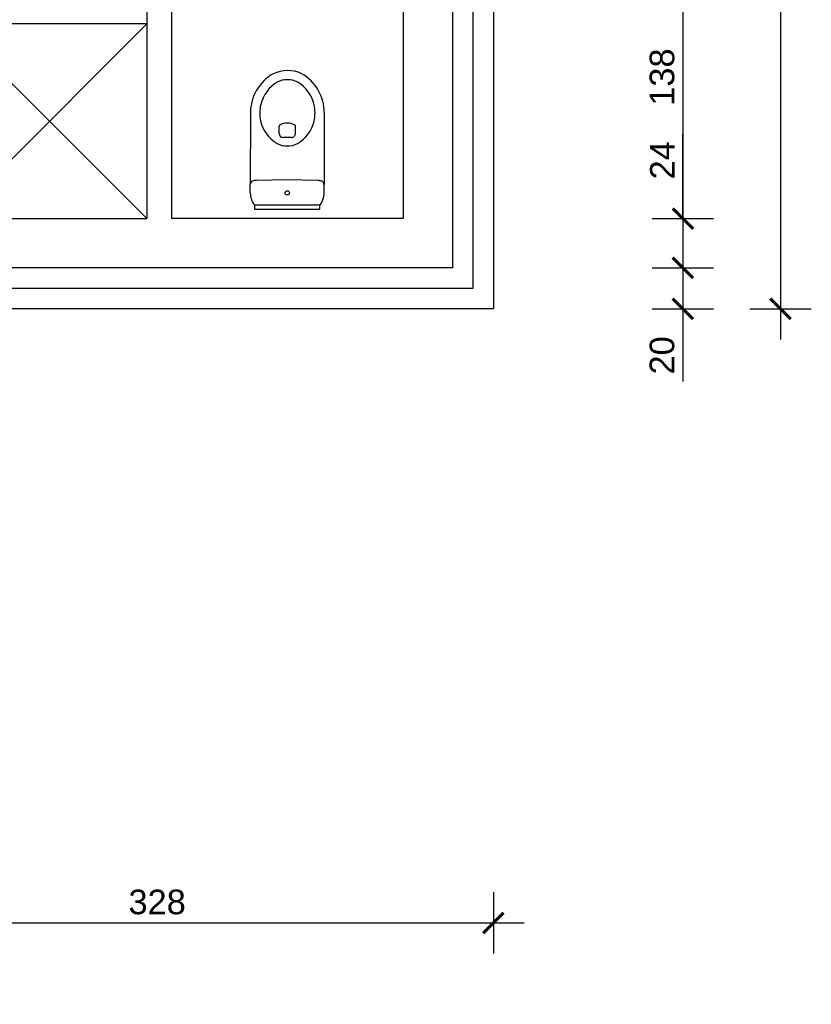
# Model space of a CAD drawing. Header units: millimetres. Extents: x 81517 to 87101, y -14750 to -11780.
# Tile 12 of 20: x 83952 to 84338, y -13735 to -13255. Entities that reach past the tile are written whole.
import ezdxf

# ---------------------------------------------------------------- set-up
doc = ezdxf.new("R2010")
doc.units = ezdxf.units.MM
doc.header["$LTSCALE"] = 100
doc.header["$MEASUREMENT"] = 0
doc.linetypes.add('DASHED', pattern=[0.75, 0.5, -0.25])
for name, color, linetype in [('Warstwa1', 1, 'Continuous'), ('WENTYLACJAPRZER', 1, 'DASHED'), ('WYMIARY', 1, 'Continuous'), ('wyposażenie', 4, 'Continuous')]:
    doc.layers.add(name, color=color, linetype=linetype)
doc.styles.add('styl1', font='ARIAL.TTF', dxfattribs={"height": 12})
doc.linetypes.add('BATTING', pattern='A,0.0001,-0.1,[134,ltypeshp.shx,S=0.1,R=0,X=-0.1,Y=0],-0.2,[134,ltypeshp.shx,S=0.1,R=180,X=0.1,Y=0],-0.1', length=0.4001)
doc.dimstyles.new('2222', dxfattribs={"dimtxt": 12, "dimasz": 10, "dimexe": 15, "dimexo": 15, "dimgap": 4, "dimtad": 1, "dimtxsty": 'styl1', "dimblk": 'ARCHTICK', "dimcen": 2.5, "dimdle": 15, "dimclrd": 1, "dimclre": 1, "dimclrt": 4, "dimadec": 0, "dimazin": 0, "dimtfac": 1, "dimtmove": 0, "dimatfit": 3, "dimldrblk": 'ARCHTICK', "dimfxl": 15, "dimfxlon": 1, "dimlwd": 25, "dimlwe": 25, "dimarcsym": 0})

# ---------------------------------------------------------------- blocks, each defined once
blk = doc.blocks.new('_ArchTick')
at = {"layer": 'Warstwa1', "color": 0, "const_width": 0.15}
blk.add_lwpolyline([(-0.5, -0.5), (0.5, 0.5)], dxfattribs=at)
blk = doc.blocks.new('*D408')
at = {"layer": 'Defpoints', "color": 0, "linetype": 'ByBlock'}
for p in [(83918.57, -13416.22), (84013.57, -13416.22), (84013.57, -13785.94)]:
    blk.add_point(p, dxfattribs=at)
at = {"layer": 'WYMIARY', "color": 1, "linetype": 'ByBlock', "lineweight": 25}
for p, q in [((83918.57, -13770.94), (83918.57, -13800.94)), ((84013.57, -13770.94), (84013.57, -13800.94)), ((83903.57, -13785.94), (84028.57, -13785.94))]:
    blk.add_line(p, q, dxfattribs=at)
at = {"layer": 'WYMIARY', "color": 1, "linetype": 'ByBlock', "lineweight": 25, "xscale": 10, "yscale": 10, "zscale": 10, "rotation": 180}
blk.add_blockref('_ArchTick', (83918.57, -13785.94), dxfattribs=at)
at = {"layer": 'WYMIARY', "color": 1, "linetype": 'ByBlock', "lineweight": 25, "xscale": 10, "yscale": 10, "zscale": 10}
blk.add_blockref('_ArchTick', (84013.57, -13785.94), dxfattribs=at)
at = {"layer": 'WYMIARY', "color": 4, "linetype": 'ByBlock', "insert": (83966.07, -13775.81), "char_height": 12, "attachment_point": 5, "style": 'styl1'}
blk.add_mtext('95', dxfattribs=at)
blk = doc.blocks.new('*D409')
at = {"layer": 'Defpoints', "color": 0, "linetype": 'ByBlock'}
for p in [(84013.57, -13416.22), (84025.57, -13416.22), (84025.57, -13785.94)]:
    blk.add_point(p, dxfattribs=at)
at = {"layer": 'WYMIARY', "color": 1, "linetype": 'ByBlock', "lineweight": 25}
for p, q in [((84013.57, -13770.94), (84013.57, -13800.94)), ((84025.57, -13770.94), (84025.57, -13800.94)), ((83998.57, -13785.94), (84040.57, -13785.94))]:
    blk.add_line(p, q, dxfattribs=at)
at = {"layer": 'WYMIARY', "color": 1, "linetype": 'ByBlock', "lineweight": 25, "xscale": 10, "yscale": 10, "zscale": 10, "rotation": 180}
blk.add_blockref('_ArchTick', (84013.57, -13785.94), dxfattribs=at)
at = {"layer": 'WYMIARY', "color": 1, "linetype": 'ByBlock', "lineweight": 25, "xscale": 10, "yscale": 10, "zscale": 10}
blk.add_blockref('_ArchTick', (84025.57, -13785.94), dxfattribs=at)
at = {"layer": 'WYMIARY', "color": 4, "linetype": 'ByBlock', "insert": (84018.83, -13775.91), "char_height": 12, "attachment_point": 5, "style": 'styl1'}
blk.add_mtext('12', dxfattribs=at)
blk = doc.blocks.new('*D410')
at = {"layer": 'Defpoints', "color": 0, "linetype": 'ByBlock'}
for p in [(84025.57, -13416.22), (84138.57, -13416.22), (84138.57, -13785.94)]:
    blk.add_point(p, dxfattribs=at)
at = {"layer": 'WYMIARY', "color": 1, "linetype": 'ByBlock', "lineweight": 25}
for p, q in [((84025.57, -13770.94), (84025.57, -13800.94)), ((84138.57, -13770.94), (84138.57, -13800.94)), ((84010.57, -13785.94), (84153.57, -13785.94))]:
    blk.add_line(p, q, dxfattribs=at)
at = {"layer": 'WYMIARY', "color": 1, "linetype": 'ByBlock', "lineweight": 25, "xscale": 10, "yscale": 10, "zscale": 10, "rotation": 180}
blk.add_blockref('_ArchTick', (84025.57, -13785.94), dxfattribs=at)
at = {"layer": 'WYMIARY', "color": 1, "linetype": 'ByBlock', "lineweight": 25, "xscale": 10, "yscale": 10, "zscale": 10}
blk.add_blockref('_ArchTick', (84138.57, -13785.94), dxfattribs=at)
at = {"layer": 'WYMIARY', "color": 4, "linetype": 'ByBlock', "insert": (84082.07, -13775.81), "char_height": 12, "attachment_point": 5, "style": 'styl1'}
blk.add_mtext('113', dxfattribs=at)
blk = doc.blocks.new('*D411')
at = {"layer": 'Defpoints', "color": 0, "linetype": 'ByBlock'}
for p in [(84138.57, -13416.22), (84162.57, -13416.22), (84162.57, -13785.94)]:
    blk.add_point(p, dxfattribs=at)
at = {"layer": 'WYMIARY', "color": 1, "linetype": 'ByBlock', "lineweight": 25}
for p, q in [((84138.57, -13770.94), (84138.57, -13800.94)), ((84162.57, -13770.94), (84162.57, -13800.94)), ((84123.57, -13785.94), (84177.57, -13785.94))]:
    blk.add_line(p, q, dxfattribs=at)
at = {"layer": 'WYMIARY', "color": 1, "linetype": 'ByBlock', "lineweight": 25, "xscale": 10, "yscale": 10, "zscale": 10, "rotation": 180}
blk.add_blockref('_ArchTick', (84138.57, -13785.94), dxfattribs=at)
at = {"layer": 'WYMIARY', "color": 1, "linetype": 'ByBlock', "lineweight": 25, "xscale": 10, "yscale": 10, "zscale": 10}
blk.add_blockref('_ArchTick', (84162.57, -13785.94), dxfattribs=at)
at = {"layer": 'WYMIARY', "color": 4, "linetype": 'ByBlock', "insert": (84153.57, -13775.91), "char_height": 12, "attachment_point": 5, "style": 'styl1'}
blk.add_mtext('24', dxfattribs=at)
blk = doc.blocks.new('*D412')
at = {"layer": 'Defpoints', "color": 0, "linetype": 'ByBlock'}
for p in [(84162.57, -13440.22), (84182.57, -13440.22), (84182.57, -13785.94)]:
    blk.add_point(p, dxfattribs=at)
at = {"layer": 'WYMIARY', "color": 1, "linetype": 'ByBlock', "lineweight": 25}
for p, q in [((84162.57, -13770.94), (84162.57, -13800.94)), ((84182.57, -13770.94), (84182.57, -13800.94)), ((84147.57, -13785.94), (84182.57, -13785.94)), ((84182.57, -13785.94), (84217.93, -13785.94))]:
    blk.add_line(p, q, dxfattribs=at)
at = {"layer": 'WYMIARY', "color": 1, "linetype": 'ByBlock', "lineweight": 25, "xscale": 10, "yscale": 10, "zscale": 10, "rotation": 180}
blk.add_blockref('_ArchTick', (84162.57, -13785.94), dxfattribs=at)
at = {"layer": 'WYMIARY', "color": 1, "linetype": 'ByBlock', "lineweight": 25, "xscale": 10, "yscale": 10, "zscale": 10}
blk.add_blockref('_ArchTick', (84182.57, -13785.94), dxfattribs=at)
at = {"layer": 'WYMIARY', "color": 4, "linetype": 'ByBlock', "insert": (84205.25, -13775.81), "char_height": 12, "attachment_point": 5, "style": 'styl1'}
blk.add_mtext('20', dxfattribs=at)
blk = doc.blocks.new('*D425')
at = {"layer": 'Defpoints', "color": 0, "linetype": 'ByBlock'}
for p in [(83826.57, -13440.22), (84182.57, -13440.22), (84182.57, -13829.18)]:
    blk.add_point(p, dxfattribs=at)
at = {"layer": 'WYMIARY', "color": 1, "linetype": 'ByBlock', "lineweight": 25}
for p, q in [((83826.57, -13814.18), (83826.57, -13844.18)), ((84182.57, -13814.18), (84182.57, -13844.18)), ((83811.57, -13829.18), (84197.57, -13829.18))]:
    blk.add_line(p, q, dxfattribs=at)
at = {"layer": 'WYMIARY', "color": 1, "linetype": 'ByBlock', "lineweight": 25, "xscale": 10, "yscale": 10, "zscale": 10, "rotation": 180}
blk.add_blockref('_ArchTick', (83826.57, -13829.18), dxfattribs=at)
at = {"layer": 'WYMIARY', "color": 1, "linetype": 'ByBlock', "lineweight": 25, "xscale": 10, "yscale": 10, "zscale": 10}
blk.add_blockref('_ArchTick', (84182.57, -13829.18), dxfattribs=at)
at = {"layer": 'WYMIARY', "color": 4, "linetype": 'ByBlock', "insert": (84004.57, -13819.05), "char_height": 12, "attachment_point": 5, "style": 'styl1'}
blk.add_mtext('356', dxfattribs=at)
blk = doc.blocks.new('*D435')
at = {"layer": 'Defpoints', "color": 0, "linetype": 'ByBlock'}
for p in [(84138.57, -13351.75), (84138.57, -13375.75), (84275.02, -13375.75)]:
    blk.add_point(p, dxfattribs=at)
at = {"layer": 'WYMIARY', "color": 1, "linetype": 'ByBlock', "lineweight": 25}
for p, q in [((84275.02, -13351.75), (84275.02, -13310.62)), ((84275.02, -13336.75), (84275.02, -13375.75)), ((84260.02, -13351.75), (84290.02, -13351.75)), ((84260.02, -13375.75), (84290.02, -13375.75))]:
    blk.add_line(p, q, dxfattribs=at)
at = {"layer": 'WYMIARY', "color": 1, "linetype": 'ByBlock', "lineweight": 25, "xscale": 10, "yscale": 10, "zscale": 10}
for p, rotation in [((84275.02, -13351.75), 90), ((84275.02, -13375.75), 270)]:
    blk.add_blockref('_ArchTick', p, dxfattribs=dict(at, rotation=rotation))
at = {"layer": 'WYMIARY', "color": 4, "linetype": 'ByBlock', "insert": (84265, -13323.3), "char_height": 12, "attachment_point": 5, "rotation": 90, "style": 'styl1'}
blk.add_mtext('24', dxfattribs=at)
blk = doc.blocks.new('*D440')
at = {"layer": 'Defpoints', "color": 0, "linetype": 'ByBlock'}
for p in [(84162.57, -13375.75), (84162.57, -13395.75), (84275.02, -13395.75)]:
    blk.add_point(p, dxfattribs=at)
at = {"layer": 'WYMIARY', "color": 1, "linetype": 'ByBlock', "lineweight": 25}
for p, q in [((84275.02, -13360.75), (84275.02, -13395.75)), ((84260.02, -13375.75), (84290.02, -13375.75)), ((84260.02, -13395.75), (84290.02, -13395.75)), ((84275.02, -13395.75), (84275.02, -13431.1))]:
    blk.add_line(p, q, dxfattribs=at)
at = {"layer": 'WYMIARY', "color": 1, "linetype": 'ByBlock', "lineweight": 25, "xscale": 10, "yscale": 10, "zscale": 10}
for p, rotation in [((84275.02, -13375.75), 90), ((84275.02, -13395.75), 270)]:
    blk.add_blockref('_ArchTick', p, dxfattribs=dict(at, rotation=rotation))
at = {"layer": 'WYMIARY', "color": 4, "linetype": 'ByBlock', "insert": (84264.89, -13418.43), "char_height": 12, "attachment_point": 5, "rotation": 90, "style": 'styl1'}
blk.add_mtext('20', dxfattribs=at)
blk = doc.blocks.new('*D441')
at = {"layer": 'Defpoints', "color": 0, "linetype": 'ByBlock'}
for p in [(84182.57, -12583.75), (84182.57, -13395.75), (84322.66, -13395.75)]:
    blk.add_point(p, dxfattribs=at)
at = {"layer": 'WYMIARY', "color": 1, "linetype": 'ByBlock', "lineweight": 25}
for p, q in [((84322.66, -12568.75), (84322.66, -13410.75)), ((84307.66, -12583.75), (84337.66, -12583.75)), ((84307.66, -13395.75), (84337.66, -13395.75))]:
    blk.add_line(p, q, dxfattribs=at)
at = {"layer": 'WYMIARY', "color": 1, "linetype": 'ByBlock', "lineweight": 25, "xscale": 10, "yscale": 10, "zscale": 10}
for p, rotation in [((84322.66, -12583.75), 90), ((84322.66, -13395.75), 270)]:
    blk.add_blockref('_ArchTick', p, dxfattribs=dict(at, rotation=rotation))
at = {"layer": 'WYMIARY', "color": 4, "linetype": 'ByBlock', "insert": (84312.53, -12989.75), "char_height": 12, "attachment_point": 5, "rotation": 90, "style": 'styl1'}
blk.add_mtext('812', dxfattribs=at)
blk = doc.blocks.new('*D443')
at = {"layer": 'Defpoints', "color": 0, "linetype": 'ByBlock'}
for p in [(84138.57, -13213.75), (84138.57, -13351.75), (84275.02, -13351.75)]:
    blk.add_point(p, dxfattribs=at)
at = {"layer": 'WYMIARY', "color": 1, "linetype": 'ByBlock', "lineweight": 25}
for p, q in [((84275.02, -13198.75), (84275.02, -13366.75)), ((84260.02, -13213.75), (84290.02, -13213.75)), ((84260.02, -13351.75), (84290.02, -13351.75))]:
    blk.add_line(p, q, dxfattribs=at)
at = {"layer": 'WYMIARY', "color": 1, "linetype": 'ByBlock', "lineweight": 25, "xscale": 10, "yscale": 10, "zscale": 10}
for p, rotation in [((84275.02, -13213.75), 90), ((84275.02, -13351.75), 270)]:
    blk.add_blockref('_ArchTick', p, dxfattribs=dict(at, rotation=rotation))
at = {"layer": 'WYMIARY', "color": 4, "linetype": 'ByBlock', "insert": (84264.89, -13282.75), "char_height": 12, "attachment_point": 5, "rotation": 90, "style": 'styl1'}
blk.add_mtext('138', dxfattribs=at)
blk = doc.blocks.new('*D514')
at = {"layer": 'Defpoints', "color": 0, "linetype": 'ByBlock'}
for p in [(84182.57, -13395.75), (83854.57, -13570.75), (84182.57, -13695.15)]:
    blk.add_point(p, dxfattribs=at)
at = {"layer": 'WYMIARY', "color": 1, "linetype": 'ByBlock', "lineweight": 25}
for p, q in [((83854.57, -13680.15), (83854.57, -13710.15)), ((84182.57, -13680.15), (84182.57, -13710.15)), ((83839.57, -13695.15), (84197.57, -13695.15))]:
    blk.add_line(p, q, dxfattribs=at)
at = {"layer": 'WYMIARY', "color": 1, "linetype": 'ByBlock', "lineweight": 25, "xscale": 10, "yscale": 10, "zscale": 10, "rotation": 180}
blk.add_blockref('_ArchTick', (83854.57, -13695.15), dxfattribs=at)
at = {"layer": 'WYMIARY', "color": 1, "linetype": 'ByBlock', "lineweight": 25, "xscale": 10, "yscale": 10, "zscale": 10}
blk.add_blockref('_ArchTick', (84182.57, -13695.15), dxfattribs=at)
at = {"layer": 'WYMIARY', "color": 4, "linetype": 'ByBlock', "insert": (84018.57, -13685.01), "char_height": 12, "attachment_point": 5, "style": 'styl1'}
blk.add_mtext('328', dxfattribs=at)

msp = doc.modelspace()

# ---------------------------------------------------------------- linework, layer by layer
at = {"layer": 'Warstwa1', "color": 2}
for p, q in [((84162.573, -12603.75), (84162.573, -13375.75)), ((84013.573, -13201.75), (84013.573, -13351.75)), ((84025.573, -13213.75), (84025.573, -13351.75)), ((84025.573, -13213.75), (84025.573, -13351.75)), ((84138.573, -13213.75), (84138.573, -13351.75)), ((83918.573, -13351.75), (84013.573, -13351.75)), ((84138.573, -13351.75), (84025.573, -13351.75)), ((84162.573, -13375.75), (83826.573, -13375.75))]:
    msp.add_line(p, q, dxfattribs=at)
at = {"layer": 'WENTYLACJAPRZER', "linetype": 'ByBlock'}
for p, q in [((83918.573, -13256.75), (84013.573, -13351.75)), ((84013.573, -13256.75), (83918.573, -13351.75)), ((84028.573, -13351.75), (84025.573, -13351.75))]:
    msp.add_line(p, q, dxfattribs=at)
msp.add_lwpolyline([(84013.573, -13256.75), (83918.573, -13256.75)], dxfattribs=at)
at = {"layer": 'wyposażenie'}
for p, q in [((84064.101, -13300.127), (84064.019, -13335.136)), ((84100.1, -13300.211), (84100.019, -13335.217)), ((84078.077, -13310.16), (84078.085, -13306.711)), ((84086.077, -13310.178), (84086.085, -13306.729)), ((84084.073, -13312.174), (84080.073, -13312.164)), ((84087.084, -13315.145), (84087.1, -13315.177)), ((84064.01, -13339.127), (84064.019, -13335.136)), ((84082.025, -13332.859), (84067.024, -13333.134)), ((84097.024, -13333.204), (84082.025, -13332.859)), ((84100.01, -13339.211), (84100.019, -13335.217)), ((84065.996, -13345.132), (84065.992, -13347.132)), ((84097.996, -13345.206), (84065.996, -13345.132)), ((84097.992, -13347.206), (84097.996, -13345.206)), ((84065.992, -13347.132), (84097.992, -13347.206))]:
    msp.add_line(p, q, dxfattribs=at)
msp.add_lwpolyline([(83820.573, -12583.75), (84182.573, -12583.75), (84182.573, -13395.75), (83820.573, -13395.75)], dxfattribs=at)
at = {"layer": 'wyposażenie', "linetype": 'BATTING', "ltscale": 0.2}
msp.add_lwpolyline([(83820.573, -12593.75), (84172.573, -12593.75), (84172.573, -13385.75), (83820.573, -13385.75)], dxfattribs=at)
at = {"layer": 'wyposażenie'}
msp.add_circle((84082.01, -13339.177), 1.04, dxfattribs=at)
for centre, radius, start, end in [((84086.1, -13300.178), 22, 119.87918, 179.86722), ((84082.197, -13295.627), 16.08, 64.70887, 115.72085), ((84082.119, -13295.589), 11.573, 64.40452, 115.69585), ((84078.101, -13300.16), 22, 359.86722, 60.10074), ((84086.1, -13300.178), 17.472, 120.94305, 166.63245), ((84078.101, -13300.16), 17.509, 13.07365, 58.99785), ((84086.853, -13300.264), 18.223, 166.91681, 192.2761), ((84077.357, -13300.074), 18.215, 346.91066, 12.28232), ((84086.1, -13300.178), 17.509, 193.07364, 238.99783), ((84078.924, -13306.731), 0.839, 108.51235, 178.604), ((84082.07, -13313.169), 7.998, 89.86722, 115.25815), ((84082.07, -13313.169), 8, 64.44933, 89.86722), ((84085.184, -13306.789), 0.903, 3.82714, 68.12525), ((84078.101, -13300.16), 17.472, 300.94303, 346.63246), ((84080.077, -13310.165), 2, 179.86722, 269.86722), ((84084.077, -13310.174), 2, 269.86722, 359.86722), ((84082.082, -13304.749), 11.573, 244.4045, 295.69584), ((84065.82, -13335.1), 1.801, 112.66492, 181.16808), ((84067.01, -13339.134), 6, 89.86722, 108.30217), ((84097.01, -13339.204), 6, 71.43227, 89.86722), ((84098.22, -13335.174), 1.8, 358.63301, 67.09622), ((84074.01, -13339.151), 10, 179.86722, 216.97254), ((84090.01, -13339.188), 10, 322.24061, 359.86722)]:
    msp.add_arc(centre, radius, start, end, dxfattribs=at)

# ---------------------------------------------------------------- dimensions: what is measured, and where the dimension line sits
at = {"layer": 'WYMIARY', "linetype": 'ByBlock'}
for base, p1, p2, picture, middle in [((84322.657, -13395.75), (84182.573, -12583.75), (84182.573, -13395.75), '*D441', (84312.531, -12989.75)), ((84275.02, -13351.75), (84138.573, -13213.75), (84138.573, -13351.75), '*D443', (84264.889, -13282.75)), ((84275.02, -13395.75), (84162.573, -13375.75), (84162.573, -13395.75), '*D440', (84264.893, -13418.427))]:
    dim = msp.add_linear_dim(base=base, p1=p1, p2=p2, angle=90, dimstyle='2222', dxfattribs=at)
    dim.commit()
    dim.dimension.update_dxf_attribs({"geometry": picture, "text_midpoint": middle})
dim = msp.add_linear_dim(base=(84275.02, -13375.75), p1=(84138.573, -13351.75), p2=(84138.573, -13375.75), angle=90, dimstyle='2222', dxfattribs=at)
dim.commit()
dim.dimension.update_dxf_attribs({"geometry": '*D435', "text_midpoint": (84275.02, -13323.296), "dimtype": 160})
for base, p1, p2, picture, middle in [((84182.573, -13695.145), (83854.573, -13570.75), (84182.573, -13395.75), '*D514', (84018.573, -13685.014)), ((84013.573, -13785.936), (83918.573, -13416.217), (84013.573, -13416.217), '*D408', (83966.073, -13775.809)), ((84138.573, -13785.936), (84025.573, -13416.217), (84138.573, -13416.217), '*D410', (84082.073, -13775.805)), ((84182.573, -13829.181), (83826.573, -13440.217), (84182.573, -13440.217), '*D425', (84004.573, -13819.05)), ((84182.573, -13785.936), (84162.573, -13440.217), (84182.573, -13440.217), '*D412', (84205.249, -13775.809))]:
    dim = msp.add_linear_dim(base=base, p1=p1, p2=p2, dimstyle='2222', dxfattribs=at)
    dim.commit()
    dim.dimension.update_dxf_attribs({"geometry": picture, "text_midpoint": middle})
dim = msp.add_linear_dim(base=(84025.573, -13785.936), p1=(84013.573, -13416.217), p2=(84025.573, -13416.217), dimstyle='2222', dxfattribs=at)
dim.commit()
dim.dimension.update_dxf_attribs({"geometry": '*D409', "text_midpoint": (84018.831, -13785.936), "dimtype": 160})
dim = msp.add_linear_dim(base=(84162.573, -13785.936), p1=(84138.573, -13416.217), p2=(84162.573, -13416.217), dimstyle='2222', override={"dimtxsty": 'styl1'}, dxfattribs=at)
dim.commit()
dim.dimension.update_dxf_attribs({"geometry": '*D411', "text_midpoint": (84153.573, -13785.936), "dimtype": 160})

doc.saveas('drawing.dxf')
